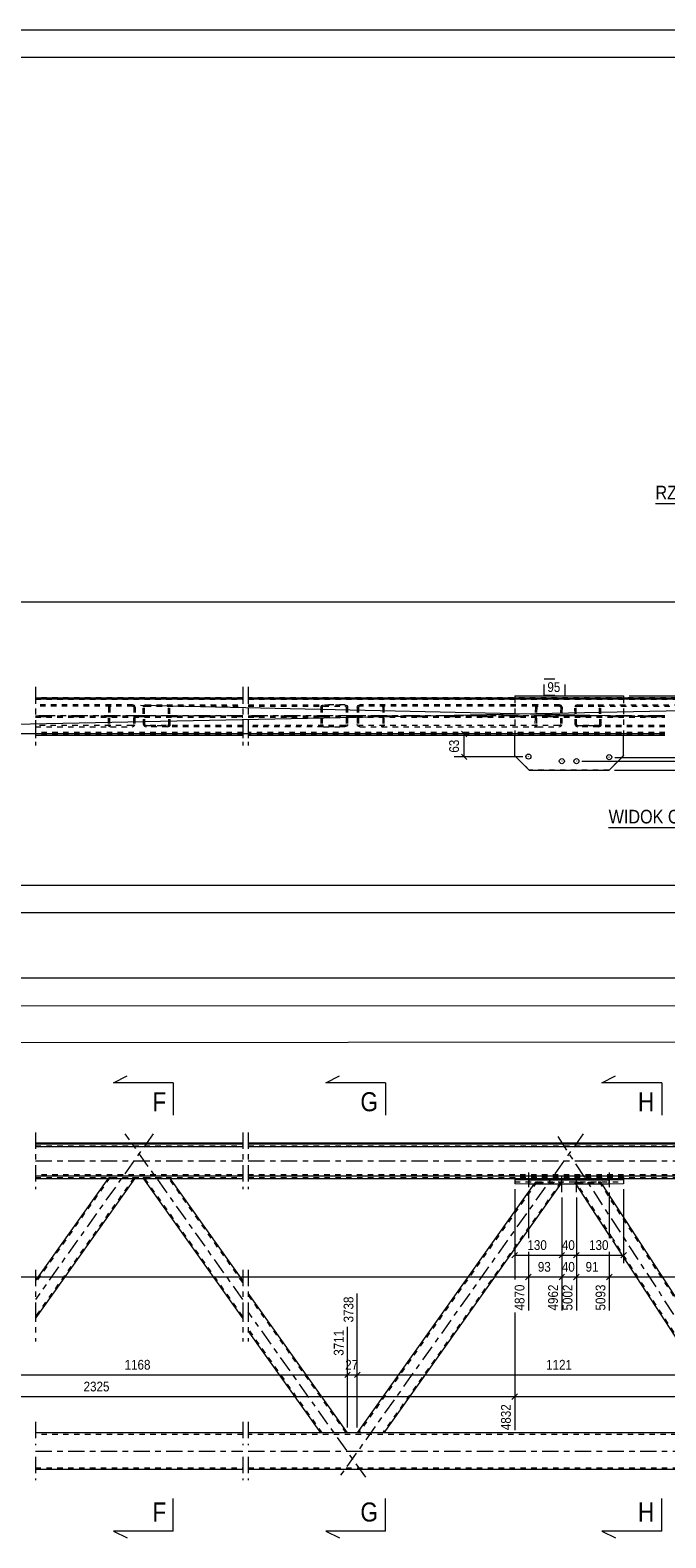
# Model space of a CAD drawing. Header units: millimetres. Extents: x 0 to 914, y 0 to 610.
# Tile 10 of 12: x 305 to 422, y 333 to 610. Entities that reach past the tile are written whole.
import ezdxf

# ---------------------------------------------------------------- set-up
doc = ezdxf.new("R2010")
doc.units = ezdxf.units.MM
for name, pattern in [('XKITLINE00', [0]), ('XKITLINE01', [4, 1, -1, 1, -1]), ('XKITLINE02', [4, 2, -2]), ('XKITLINE03', [6, 3, -1, 1, -1])]:
    doc.linetypes.add(name, pattern=pattern)
for name, color, linetype, lineweight in [('Arkusz rysunku', 3, 'Continuous', 0), ('Element', 2, 'Continuous', 0), ('Inny typ obiektu', 7, 'Continuous', 0), ('Przekrój', 7, 'Continuous', 0), ('Wymiar', 4, 'Continuous', 0), ('Znak elementu', 2, 'Continuous', 0), ('Śruba', 3, 'Continuous', 0)]:
    doc.layers.add(name, color=color, linetype=linetype, lineweight=lineweight)
doc.styles.add('ARIAL', font='ARIAL.TTF')

msp = doc.modelspace()

# ---------------------------------------------------------------- linework, layer by layer
at = {"layer": 'Arkusz rysunku', "linetype": 'XKITLINE00', "lineweight": 0}
for p, q in [((914, 610), (0, 610)), ((909, 605), (5, 605))]:
    msp.add_line(p, q, dxfattribs=at)
at = {"layer": 'Element', "linetype": 'XKITLINE03', "lineweight": 0}
for p, q in [((305.86, 489.28), (305.86, 485.01)), ((305.86, 489.18), (305.86, 478.51)), ((343.95, 489.28), (343.95, 485.01)), ((343.95, 489.18), (343.95, 478.51)), ((344.95, 489.28), (344.95, 485.01)), ((344.95, 489.18), (344.95, 478.51)), ((327.48, 483.95), (305.86, 483.95)), ((305.86, 483.94), (343.95, 483.94)), ((305.86, 483.85), (343.95, 483.85)), ((305.86, 482.88), (305.86, 478.61)), ((343.95, 483.95), (322.33, 483.95)), ((343.95, 482.88), (343.95, 478.61)), ((366.53, 483.95), (344.95, 483.95)), ((344.95, 483.94), (421.51, 483.94)), ((344.95, 483.85), (421.51, 483.85)), ((344.95, 482.88), (344.95, 478.61)), ((406.48, 483.95), (361.65, 483.95)), ((421.51, 483.95), (401.4, 483.95)), ((305.86, 407.38), (305.86, 396.97)), ((327.48, 407.13), (305.86, 376.68)), ((343.95, 376.68), (322.33, 407.13)), ((343.95, 407.38), (343.95, 396.97)), ((344.95, 407.38), (344.95, 396.97)), ((406.48, 407.13), (361.65, 343.99)), ((442.78, 343.76), (401.4, 407.36)), ((305.86, 402.17), (343.95, 402.17)), ((344.95, 402.17), (799.91, 402.17)), ((305.86, 382.14), (305.86, 375.49)), ((343.95, 382.13), (343.95, 375.49)), ((344.95, 382.13), (344.95, 375.49)), ((305.86, 375.57), (305.86, 368.92)), ((343.95, 375.57), (343.95, 368.92)), ((344.95, 375.57), (344.95, 368.92)), ((366.53, 343.99), (344.95, 374.38)), ((305.86, 354.15), (305.86, 349.88)), ((343.95, 354.15), (343.95, 349.88)), ((344.95, 354.15), (344.95, 349.88)), ((305.86, 348.81), (343.95, 348.81)), ((305.86, 347.75), (305.86, 343.48)), ((343.95, 347.75), (343.95, 343.48)), ((344.95, 348.81), (751.68, 348.81)), ((344.95, 347.75), (344.95, 343.48))]:
    msp.add_line(p, q, dxfattribs=at)
at = {"layer": 'Element', "linetype": 'XKITLINE01', "lineweight": 0}
for p, q in [((343.95, 487.28), (305.86, 487.28)), ((305.86, 487.01), (343.95, 487.01)), ((323.69, 485.95), (305.86, 485.95)), ((323.69, 485.75), (305.86, 485.75)), ((319.27, 485.55), (319.2, 482.35)), ((319.31, 485.7), (319.27, 485.55)), ((319.42, 485.83), (319.31, 485.7)), ((319.58, 485.92), (319.42, 485.83)), ((319.51, 485.55), (319.44, 482.35)), ((319.51, 485.55), (319.54, 485.62)), ((319.54, 485.62), (319.59, 485.69)), ((319.77, 485.95), (319.58, 485.92)), ((319.59, 485.69), (319.67, 485.73)), ((319.67, 485.73), (319.76, 485.75)), ((323.88, 485.92), (323.69, 485.95)), ((323.69, 485.75), (323.78, 485.73)), ((323.78, 485.73), (323.86, 485.69)), ((323.86, 485.69), (323.91, 485.62)), ((323.93, 485.55), (323.86, 482.35)), ((324.04, 485.83), (323.88, 485.92)), ((323.91, 485.62), (323.93, 485.55)), ((324.14, 485.7), (324.04, 485.83)), ((324.18, 485.55), (324.1, 482.35)), ((324.18, 485.55), (324.14, 485.7)), ((325.67, 485.7), (325.63, 485.55)), ((325.71, 482.35), (325.63, 485.55)), ((325.77, 485.83), (325.67, 485.7)), ((325.93, 485.92), (325.77, 485.83)), ((325.88, 485.55), (325.9, 485.62)), ((325.95, 482.35), (325.88, 485.55)), ((325.9, 485.62), (325.95, 485.69)), ((326.12, 485.95), (325.93, 485.92)), ((325.95, 485.69), (326.03, 485.73)), ((326.03, 485.73), (326.12, 485.75)), ((326.12, 485.95), (330.04, 485.95)), ((326.12, 485.75), (343.95, 485.75)), ((326.12, 485.75), (330.05, 485.75)), ((330.04, 485.95), (343.95, 485.95)), ((330.23, 485.92), (330.04, 485.95)), ((330.05, 485.75), (330.14, 485.73)), ((330.14, 485.73), (330.22, 485.69)), ((330.22, 485.69), (330.27, 485.62)), ((330.39, 485.83), (330.23, 485.92)), ((330.27, 485.62), (330.3, 485.55)), ((330.37, 482.35), (330.3, 485.55)), ((330.5, 485.7), (330.39, 485.83)), ((330.54, 485.55), (330.5, 485.7)), ((330.61, 482.35), (330.54, 485.55)), ((741.68, 487.28), (344.95, 487.28)), ((344.95, 487.01), (741.68, 487.01)), ((344.95, 485.95), (362.7, 485.95)), ((344.95, 485.75), (358.78, 485.75)), ((358.29, 485.55), (358.32, 485.7)), ((358.29, 485.55), (358.29, 482.35)), ((358.32, 485.7), (358.43, 485.83)), ((358.43, 485.83), (358.59, 485.92)), ((358.55, 485.62), (358.53, 485.55)), ((358.53, 485.55), (358.53, 482.35)), ((358.6, 485.69), (358.55, 485.62)), ((358.59, 485.92), (358.78, 485.95)), ((358.68, 485.73), (358.6, 485.69)), ((358.78, 485.75), (358.68, 485.73)), ((362.7, 485.95), (358.78, 485.95)), ((358.78, 485.75), (362.7, 485.75)), ((362.7, 485.95), (362.89, 485.92)), ((362.8, 485.73), (362.7, 485.75)), ((362.88, 485.69), (362.8, 485.73)), ((362.93, 485.62), (362.88, 485.69)), ((362.89, 485.92), (363.05, 485.83)), ((362.95, 485.55), (362.93, 485.62)), ((362.95, 485.55), (362.95, 482.35)), ((363.05, 485.83), (363.16, 485.7)), ((363.16, 485.7), (363.19, 485.55)), ((363.19, 485.55), (363.19, 482.35)), ((364.99, 485.55), (365.03, 485.7)), ((364.99, 485.55), (364.99, 482.35)), ((365.03, 485.7), (365.13, 485.83)), ((365.13, 485.83), (365.29, 485.92)), ((365.25, 485.62), (365.23, 485.55)), ((365.23, 485.55), (365.23, 482.35)), ((365.3, 485.69), (365.25, 485.62)), ((365.29, 485.92), (365.48, 485.95)), ((365.38, 485.73), (365.3, 485.69)), ((365.48, 485.75), (365.38, 485.73)), ((402.13, 485.95), (365.48, 485.95)), ((402.13, 485.75), (365.48, 485.75)), ((369.4, 485.95), (369.59, 485.92)), ((369.5, 485.73), (369.4, 485.75)), ((369.58, 485.69), (369.5, 485.73)), ((369.63, 485.62), (369.58, 485.69)), ((369.59, 485.92), (369.75, 485.83)), ((369.65, 485.55), (369.63, 485.62)), ((369.65, 485.55), (369.65, 482.35)), ((369.75, 485.83), (369.86, 485.7)), ((369.86, 485.7), (369.89, 485.55)), ((369.89, 485.55), (369.89, 482.35)), ((393.91, 487.28), (393.91, 480.42)), ((397.71, 485.55), (397.63, 482.35)), ((397.75, 485.7), (397.71, 485.55)), ((397.86, 485.83), (397.75, 485.7)), ((398.02, 485.92), (397.86, 485.83)), ((397.95, 485.55), (397.88, 482.35)), ((397.95, 485.55), (397.97, 485.62)), ((397.97, 485.62), (398.03, 485.69)), ((398.21, 485.95), (398.02, 485.92)), ((398.03, 485.69), (398.11, 485.73)), ((398.11, 485.73), (398.2, 485.75)), ((402.32, 485.92), (402.13, 485.95)), ((402.13, 485.75), (402.22, 485.73)), ((402.22, 485.73), (402.3, 485.69)), ((402.3, 485.69), (402.35, 485.62)), ((402.37, 485.55), (402.3, 482.35)), ((402.47, 485.83), (402.32, 485.92)), ((402.35, 485.62), (402.37, 485.55)), ((402.58, 485.7), (402.47, 485.83)), ((402.61, 485.55), (402.54, 482.35)), ((402.61, 485.55), (402.58, 485.7)), ((404.99, 485.7), (404.96, 485.55)), ((405.03, 482.35), (404.96, 485.55)), ((405.09, 485.83), (404.99, 485.7)), ((405.25, 485.92), (405.09, 485.83)), ((405.2, 485.55), (405.22, 485.62)), ((405.26, 482.35), (405.2, 485.55)), ((405.22, 485.62), (405.27, 485.69)), ((405.43, 485.95), (405.25, 485.92)), ((405.27, 485.69), (405.34, 485.73)), ((405.34, 485.73), (405.43, 485.75)), ((405.43, 485.95), (409.25, 485.95)), ((405.43, 485.75), (435.42, 485.75)), ((405.43, 485.75), (409.25, 485.75)), ((409.25, 485.95), (439.24, 485.95)), ((409.43, 485.92), (409.25, 485.95)), ((409.25, 485.75), (409.34, 485.73)), ((409.34, 485.73), (409.42, 485.69)), ((409.42, 485.69), (409.47, 485.62)), ((409.59, 485.83), (409.43, 485.92)), ((409.47, 485.62), (409.49, 485.55)), ((409.56, 482.35), (409.49, 485.55)), ((409.69, 485.7), (409.59, 485.83)), ((409.73, 485.55), (409.69, 485.7)), ((409.8, 482.35), (409.73, 485.55)), ((413.91, 487.28), (413.91, 480.42)), ((305.86, 483.96), (343.95, 483.96)), ((305.86, 483.74), (343.95, 483.74)), ((319.2, 482.35), (319.23, 482.19)), ((319.46, 482.27), (319.44, 482.35)), ((319.51, 482.21), (319.46, 482.27)), ((323.84, 482.27), (323.78, 482.21)), ((323.86, 482.35), (323.84, 482.27)), ((324.06, 482.19), (324.1, 482.35)), ((325.71, 482.35), (325.75, 482.19)), ((325.97, 482.27), (325.95, 482.35)), ((326.03, 482.21), (325.97, 482.27)), ((330.35, 482.27), (330.3, 482.21)), ((330.37, 482.35), (330.35, 482.27)), ((330.58, 482.19), (330.61, 482.35)), ((344.95, 483.96), (421.51, 483.96)), ((344.95, 483.74), (421.51, 483.74)), ((358.32, 482.19), (358.29, 482.35)), ((358.53, 482.35), (358.55, 482.27)), ((358.55, 482.27), (358.6, 482.21)), ((362.88, 482.21), (362.93, 482.27)), ((362.93, 482.27), (362.95, 482.35)), ((363.19, 482.35), (363.16, 482.19)), ((365.03, 482.19), (364.99, 482.35)), ((365.23, 482.35), (365.25, 482.27)), ((365.25, 482.27), (365.3, 482.21)), ((369.58, 482.21), (369.63, 482.27)), ((369.63, 482.27), (369.65, 482.35)), ((369.89, 482.35), (369.86, 482.19)), ((397.63, 482.35), (397.67, 482.19)), ((397.9, 482.27), (397.88, 482.35)), ((397.95, 482.21), (397.9, 482.27)), ((402.28, 482.27), (402.22, 482.21)), ((402.3, 482.35), (402.28, 482.27)), ((402.5, 482.19), (402.54, 482.35)), ((405.03, 482.35), (405.07, 482.19)), ((405.28, 482.27), (405.26, 482.35)), ((405.34, 482.21), (405.28, 482.27)), ((409.54, 482.27), (409.49, 482.21)), ((409.56, 482.35), (409.54, 482.27)), ((409.77, 482.19), (409.8, 482.35)), ((323.61, 482.15), (305.86, 482.15)), ((305.86, 481.95), (319.68, 481.95)), ((343.95, 480.88), (305.86, 480.88)), ((343.95, 480.62), (305.86, 480.62)), ((343.95, 480.61), (305.86, 480.61)), ((343.95, 480.6), (305.86, 480.6)), ((305.86, 480.43), (343.95, 480.43)), ((319.23, 482.19), (319.34, 482.07)), ((319.34, 482.07), (319.49, 481.98)), ((319.49, 481.98), (319.68, 481.95)), ((319.59, 482.16), (319.51, 482.21)), ((319.68, 482.15), (319.59, 482.16)), ((319.68, 481.95), (323.6, 481.95)), ((323.6, 481.95), (323.79, 481.98)), ((323.7, 482.16), (323.61, 482.15)), ((323.78, 482.21), (323.7, 482.16)), ((323.79, 481.98), (323.95, 482.07)), ((323.95, 482.07), (324.06, 482.19)), ((325.75, 482.19), (325.86, 482.06)), ((325.86, 482.06), (326.02, 481.98)), ((326.02, 481.98), (326.21, 481.95)), ((326.11, 482.16), (326.03, 482.21)), ((326.2, 482.15), (326.11, 482.16)), ((343.95, 482.15), (326.2, 482.15)), ((326.2, 482.15), (330.13, 482.15)), ((330.13, 481.95), (326.21, 481.95)), ((330.22, 482.16), (330.13, 482.15)), ((330.13, 481.95), (330.32, 481.98)), ((343.95, 481.95), (330.13, 481.95)), ((330.3, 482.21), (330.22, 482.16)), ((330.32, 481.98), (330.47, 482.06)), ((330.47, 482.06), (330.58, 482.19)), ((358.78, 482.15), (344.95, 482.15)), ((362.7, 481.95), (344.95, 481.95)), ((421.51, 480.88), (344.95, 480.88)), ((421.51, 480.62), (344.95, 480.62)), ((421.51, 480.61), (344.95, 480.61)), ((421.51, 480.6), (344.95, 480.6)), ((344.95, 480.43), (421.51, 480.43)), ((358.43, 482.07), (358.32, 482.19)), ((358.59, 481.98), (358.43, 482.07)), ((358.78, 481.95), (358.59, 481.98)), ((358.6, 482.21), (358.68, 482.16)), ((358.68, 482.16), (358.78, 482.15)), ((362.7, 482.15), (358.78, 482.15)), ((358.78, 481.95), (362.7, 481.95)), ((362.7, 482.15), (362.8, 482.16)), ((362.89, 481.98), (362.7, 481.95)), ((362.8, 482.16), (362.88, 482.21)), ((363.05, 482.07), (362.89, 481.98)), ((363.16, 482.19), (363.05, 482.07)), ((365.13, 482.07), (365.03, 482.19)), ((365.29, 481.98), (365.13, 482.07)), ((365.48, 481.95), (365.29, 481.98)), ((365.3, 482.21), (365.38, 482.16)), ((365.38, 482.16), (365.48, 482.15)), ((402.05, 482.15), (365.48, 482.15)), ((365.48, 481.95), (398.12, 481.95)), ((369.4, 482.15), (369.5, 482.16)), ((369.59, 481.98), (369.4, 481.95)), ((369.5, 482.16), (369.58, 482.21)), ((369.75, 482.07), (369.59, 481.98)), ((369.86, 482.19), (369.75, 482.07)), ((397.67, 482.19), (397.77, 482.07)), ((397.77, 482.07), (397.93, 481.98)), ((397.93, 481.98), (398.12, 481.95)), ((398.03, 482.16), (397.95, 482.21)), ((398.12, 482.15), (398.03, 482.16)), ((398.12, 481.95), (402.04, 481.95)), ((402.04, 481.95), (402.23, 481.98)), ((402.14, 482.16), (402.05, 482.15)), ((402.22, 482.21), (402.14, 482.16)), ((402.23, 481.98), (402.39, 482.07)), ((402.39, 482.07), (402.5, 482.19)), ((405.07, 482.19), (405.17, 482.06)), ((405.17, 482.06), (405.33, 481.98)), ((405.33, 481.98), (405.51, 481.95)), ((405.42, 482.16), (405.34, 482.21)), ((405.51, 482.15), (405.42, 482.16)), ((421.51, 482.15), (405.51, 482.15)), ((405.51, 482.15), (409.33, 482.15)), ((409.33, 481.95), (405.51, 481.95)), ((409.42, 482.16), (409.33, 482.15)), ((409.33, 481.95), (409.51, 481.98)), ((421.51, 481.95), (409.33, 481.95)), ((409.49, 482.21), (409.42, 482.16)), ((409.51, 481.98), (409.66, 482.06)), ((409.66, 482.06), (409.77, 482.19)), ((396.57, 473.98), (393.91, 476.64)), ((411.24, 473.98), (396.57, 473.98)), ((396.57, 473.98), (396.57, 473.95)), ((413.91, 476.64), (411.24, 473.98)), ((411.24, 473.98), (411.24, 473.95)), ((413.91, 476.64), (413.91, 476.62)), ((305.86, 404.94), (343.95, 404.94)), ((305.86, 404.81), (343.95, 404.81)), ((344.95, 404.94), (789.91, 404.94)), ((344.95, 404.81), (789.91, 404.81)), ((343.95, 399.61), (305.86, 399.61)), ((343.95, 399.54), (305.86, 399.54)), ((789.91, 399.61), (344.95, 399.61)), ((789.91, 399.54), (344.95, 399.54)), ((305.86, 399.08), (343.95, 399.08)), ((319.51, 399.03), (305.86, 379.79)), ((323.93, 399.03), (305.86, 373.57)), ((319.2, 398.92), (319.16, 398.87)), ((319.2, 398.92), (319.27, 399.03)), ((319.2, 398.92), (319.23, 398.92)), ((319.23, 398.92), (319.34, 398.92)), ((319.31, 399.03), (319.27, 399.03)), ((319.42, 399.03), (319.31, 399.03)), ((319.34, 398.92), (319.49, 398.91)), ((319.58, 399.04), (319.42, 399.03)), ((319.46, 398.92), (319.44, 398.92)), ((319.51, 398.92), (319.46, 398.92)), ((319.49, 398.91), (319.68, 398.91)), ((319.51, 399.03), (319.54, 399.03)), ((319.59, 398.92), (319.51, 398.92)), ((319.54, 399.03), (319.59, 399.03)), ((319.77, 399.04), (319.58, 399.04)), ((319.59, 399.03), (319.67, 399.03)), ((319.68, 398.92), (319.59, 398.92)), ((319.67, 399.03), (319.76, 399.03)), ((319.68, 398.92), (323.61, 398.92)), ((319.68, 398.91), (323.6, 398.91)), ((319.76, 399.03), (323.69, 399.03)), ((319.77, 399.04), (323.69, 399.04)), ((323.6, 398.91), (323.79, 398.91)), ((323.7, 398.92), (323.61, 398.92)), ((323.88, 399.04), (323.69, 399.04)), ((323.69, 399.03), (323.78, 399.03)), ((323.78, 398.92), (323.7, 398.92)), ((323.78, 399.03), (323.86, 399.03)), ((323.84, 398.92), (323.78, 398.92)), ((323.79, 398.91), (323.95, 398.92)), ((323.86, 398.92), (323.84, 398.92)), ((323.86, 399.03), (323.91, 399.03)), ((324.04, 399.03), (323.88, 399.04)), ((323.91, 399.03), (323.93, 399.03)), ((323.95, 398.92), (324.06, 398.92)), ((324.14, 399.03), (324.04, 399.03)), ((324.06, 398.92), (324.1, 398.92)), ((324.1, 398.92), (324.07, 398.87)), ((324.1, 398.92), (324.18, 399.03)), ((324.18, 399.03), (324.14, 399.03)), ((325.71, 398.92), (325.63, 399.03)), ((325.67, 399.03), (325.63, 399.03)), ((325.77, 399.03), (325.67, 399.03)), ((325.74, 398.87), (325.71, 398.92)), ((325.71, 398.92), (325.75, 398.92)), ((325.75, 398.92), (325.86, 398.92)), ((325.93, 399.04), (325.77, 399.03)), ((325.86, 398.92), (326.02, 398.91)), ((343.95, 373.57), (325.88, 399.03)), ((325.88, 399.03), (325.95, 398.92)), ((325.88, 399.03), (325.9, 399.03)), ((325.9, 399.03), (325.95, 399.03)), ((326.12, 399.04), (325.93, 399.04)), ((325.95, 399.03), (326.03, 399.03)), ((325.97, 398.92), (325.95, 398.92)), ((326.03, 398.92), (325.97, 398.92)), ((326.02, 398.91), (326.21, 398.91)), ((326.03, 399.03), (326.12, 399.03)), ((326.11, 398.92), (326.03, 398.92)), ((326.2, 398.92), (326.11, 398.92)), ((326.12, 399.04), (330.04, 399.04)), ((326.12, 399.03), (330.05, 399.03)), ((326.2, 398.92), (330.13, 398.92)), ((326.21, 398.91), (330.13, 398.91)), ((330.23, 399.04), (330.04, 399.04)), ((330.05, 399.03), (330.14, 399.03)), ((330.22, 398.92), (330.13, 398.92)), ((330.13, 398.91), (330.32, 398.91)), ((330.14, 399.03), (330.22, 399.03)), ((330.22, 399.03), (330.27, 399.03)), ((330.3, 398.92), (330.22, 398.92)), ((330.39, 399.03), (330.23, 399.04)), ((330.27, 399.03), (330.3, 399.03)), ((343.95, 379.79), (330.3, 399.03)), ((330.3, 399.03), (330.37, 398.92)), ((330.35, 398.92), (330.3, 398.92)), ((330.32, 398.91), (330.47, 398.92)), ((330.37, 398.92), (330.35, 398.92)), ((330.5, 399.03), (330.39, 399.03)), ((330.47, 398.92), (330.58, 398.92)), ((330.54, 399.03), (330.5, 399.03)), ((330.61, 398.92), (330.54, 399.03)), ((330.58, 398.92), (330.61, 398.92)), ((330.65, 398.87), (330.61, 398.92)), ((344.95, 399.08), (789.91, 399.08)), ((397.95, 398.23), (365.23, 352.15)), ((402.37, 398.23), (369.65, 352.15)), ((393.91, 399.09), (393.91, 398.87)), ((413.91, 399.09), (393.91, 399.09)), ((393.91, 398.29), (413.91, 398.29)), ((397.71, 398.23), (397.45, 397.86)), ((397.63, 398.12), (397.67, 398.12)), ((397.67, 398.12), (397.77, 398.12)), ((397.75, 398.23), (397.71, 398.23)), ((397.86, 398.23), (397.75, 398.23)), ((397.77, 398.12), (397.93, 398.11)), ((398.02, 398.24), (397.86, 398.23)), ((397.9, 398.12), (397.88, 398.12)), ((397.95, 398.12), (397.9, 398.12)), ((397.93, 398.11), (398.12, 398.11)), ((397.95, 398.23), (397.97, 398.23)), ((398.03, 398.12), (397.95, 398.12)), ((397.97, 398.23), (398.03, 398.23)), ((398.21, 398.24), (398.02, 398.24)), ((398.03, 398.23), (398.11, 398.23)), ((398.12, 398.12), (398.03, 398.12)), ((398.11, 398.23), (398.2, 398.23)), ((398.12, 398.12), (402.05, 398.12)), ((398.12, 398.11), (402.04, 398.11)), ((398.2, 398.23), (402.13, 398.23)), ((398.21, 398.24), (402.13, 398.24)), ((402.04, 398.11), (402.23, 398.11)), ((402.14, 398.12), (402.05, 398.12)), ((402.32, 398.24), (402.13, 398.24)), ((402.13, 398.23), (402.22, 398.23)), ((402.22, 398.12), (402.14, 398.12)), ((402.22, 398.23), (402.3, 398.23)), ((402.28, 398.12), (402.22, 398.12)), ((402.23, 398.11), (402.39, 398.12)), ((402.3, 398.12), (402.28, 398.12)), ((402.3, 398.23), (402.35, 398.23)), ((402.47, 398.23), (402.32, 398.24)), ((402.61, 398.23), (402.35, 397.86)), ((402.35, 398.23), (402.37, 398.23)), ((402.39, 398.12), (402.5, 398.12)), ((402.58, 398.23), (402.47, 398.23)), ((402.5, 398.12), (402.54, 398.12)), ((402.61, 398.23), (402.58, 398.23)), ((405.03, 398.12), (404.96, 398.23)), ((404.99, 398.23), (404.96, 398.23)), ((405.09, 398.23), (404.99, 398.23)), ((405.2, 397.86), (405.03, 398.12)), ((405.03, 398.12), (405.07, 398.12)), ((405.07, 398.12), (405.17, 398.12)), ((405.25, 398.24), (405.09, 398.23)), ((405.17, 398.12), (405.33, 398.11)), ((411.9, 387.93), (405.2, 398.23)), ((405.2, 398.23), (405.26, 398.12)), ((405.2, 398.23), (405.22, 398.23)), ((405.22, 398.23), (405.27, 398.23)), ((405.43, 398.24), (405.25, 398.24)), ((405.28, 398.12), (405.26, 398.12)), ((405.27, 398.23), (405.34, 398.23)), ((405.34, 398.12), (405.28, 398.12)), ((405.33, 398.11), (405.51, 398.11)), ((405.34, 398.23), (405.43, 398.23)), ((405.42, 398.12), (405.34, 398.12)), ((405.51, 398.12), (405.42, 398.12)), ((405.43, 398.24), (409.25, 398.24)), ((405.43, 398.23), (409.25, 398.23)), ((405.51, 398.12), (409.33, 398.12)), ((405.51, 398.11), (409.33, 398.11)), ((409.43, 398.24), (409.25, 398.24)), ((409.25, 398.23), (409.34, 398.23)), ((409.42, 398.12), (409.33, 398.12)), ((409.33, 398.11), (409.51, 398.11)), ((409.34, 398.23), (409.42, 398.23)), ((409.42, 398.23), (409.47, 398.23)), ((409.49, 398.12), (409.42, 398.12)), ((409.59, 398.23), (409.43, 398.24)), ((409.47, 398.23), (409.49, 398.23)), ((439.48, 352.15), (409.49, 398.23)), ((409.49, 398.23), (409.56, 398.12)), ((409.54, 398.12), (409.49, 398.12)), ((409.51, 398.11), (409.66, 398.12)), ((409.56, 398.12), (409.54, 398.12)), ((409.69, 398.23), (409.59, 398.23)), ((409.66, 398.12), (409.77, 398.12)), ((409.73, 398.23), (409.69, 398.23)), ((409.8, 398.12), (409.73, 398.23)), ((409.77, 398.12), (409.8, 398.12)), ((409.97, 397.86), (409.8, 398.12)), ((413.91, 399.09), (413.91, 398.75)), ((435.18, 352.15), (411.94, 387.87)), ((362.95, 352.15), (344.95, 377.49)), ((358.53, 352.15), (344.95, 371.27)), ((363.19, 352.15), (358.29, 352.15)), ((369.89, 352.15), (364.99, 352.15)), ((343.95, 351.88), (305.86, 351.88)), ((741.68, 351.88), (344.95, 351.88)), ((305.86, 345.75), (343.95, 345.75)), ((344.95, 345.75), (741.68, 345.75))]:
    msp.add_line(p, q, dxfattribs=at)
at = {"layer": 'Element', "linetype": 'XKITLINE00', "lineweight": 0}
for p, q in [((305.86, 487.28), (343.95, 487.28)), ((305.86, 487.26), (343.95, 487.26)), ((305.86, 487.1), (343.95, 487.1)), ((305.86, 487.08), (343.95, 487.08)), ((344.95, 487.28), (789.91, 487.28)), ((344.95, 487.26), (789.91, 487.26)), ((344.95, 487.1), (789.91, 487.1)), ((344.95, 487.08), (789.91, 487.08)), ((393.91, 487.61), (393.91, 487.64)), ((393.91, 487.64), (413.91, 487.64)), ((393.91, 487.61), (413.91, 487.61)), ((393.91, 487.61), (393.91, 487.28)), ((413.91, 487.61), (413.91, 487.64)), ((413.91, 487.61), (413.91, 487.28)), ((305.86, 480.42), (343.95, 480.42)), ((344.95, 480.42), (421.51, 480.42)), ((393.91, 476.62), (393.91, 480.42)), ((413.91, 476.62), (413.91, 480.42)), ((396.57, 473.95), (393.91, 476.62)), ((396.57, 473.95), (411.24, 473.95)), ((411.24, 473.95), (413.91, 476.62)), ((305.86, 405.48), (343.95, 405.48)), ((305.86, 405.27), (343.95, 405.27)), ((343.95, 404.73), (305.86, 404.73)), ((344.95, 405.48), (789.91, 405.48)), ((344.95, 405.27), (789.91, 405.27)), ((789.91, 404.73), (344.95, 404.73)), ((305.86, 399.4), (343.95, 399.4)), ((344.95, 399.4), (789.91, 399.4)), ((324.07, 398.87), (305.86, 373.23)), ((319.16, 398.87), (305.86, 380.13)), ((343.95, 398.87), (305.86, 398.87)), ((343.95, 373.22), (325.74, 398.87)), ((343.95, 380.13), (330.65, 398.87)), ((780.71, 398.87), (344.95, 398.87)), ((397.45, 397.86), (364.99, 352.15)), ((402.35, 397.86), (369.89, 352.15)), ((393.91, 398.87), (393.91, 397.95)), ((393.91, 398.75), (396.57, 398.66)), ((396.57, 397.86), (393.91, 397.95)), ((396.57, 397.86), (396.57, 398.66)), ((396.57, 398.66), (411.24, 398.66)), ((411.24, 397.86), (396.57, 397.86)), ((411.66, 387.93), (405.2, 397.86)), ((439.72, 352.15), (409.97, 397.86)), ((411.24, 398.66), (413.91, 398.75)), ((411.24, 397.86), (411.24, 398.66)), ((413.91, 397.95), (411.24, 397.86)), ((413.91, 398.87), (413.91, 397.95)), ((434.94, 352.15), (411.94, 387.5)), ((363.19, 352.15), (344.95, 377.83)), ((358.29, 352.15), (344.95, 370.92)), ((343.95, 352.15), (305.86, 352.15)), ((731.43, 352.15), (344.95, 352.15)), ((305.86, 345.48), (343.95, 345.48)), ((344.95, 345.48), (741.68, 345.48))]:
    msp.add_line(p, q, dxfattribs=at)
at = {"layer": 'Inny typ obiektu', "linetype": 'XKITLINE00', "lineweight": 0}
for p, q in [((419.77, 523), (442.36, 523)), ((411.17, 463.43), (440.25, 463.43))]:
    msp.add_line(p, q, dxfattribs=at)
at = {"layer": 'Przekrój', "linetype": 'XKITLINE00', "lineweight": 0}
for p, q in [((320.18, 416.52), (322.68, 417.77)), ((325.18, 416.52), (320.18, 416.52)), ((331.18, 416.52), (325.18, 416.52)), ((331.18, 416.52), (331.18, 410.52)), ((359.19, 416.52), (361.69, 417.77)), ((364.19, 416.52), (359.19, 416.52)), ((370.19, 416.52), (364.19, 416.52)), ((370.19, 416.52), (370.19, 410.52)), ((409.91, 416.52), (412.41, 417.77)), ((414.91, 416.52), (409.91, 416.52)), ((420.91, 416.52), (414.91, 416.52)), ((420.91, 416.52), (420.91, 410.52)), ((331.18, 334.1), (331.18, 340.1)), ((370.19, 334.1), (370.19, 340.1)), ((420.91, 334.1), (420.91, 340.1)), ((320.18, 334.1), (322.68, 332.85)), ((325.18, 334.1), (320.18, 334.1)), ((331.18, 334.1), (325.18, 334.1)), ((359.19, 334.1), (361.69, 332.85)), ((364.19, 334.1), (359.19, 334.1)), ((370.19, 334.1), (364.19, 334.1)), ((409.91, 334.1), (412.41, 332.85)), ((414.91, 334.1), (409.91, 334.1)), ((420.91, 334.1), (414.91, 334.1))]:
    msp.add_line(p, q, dxfattribs=at)
at = {"layer": 'Wymiar', "linetype": 'XKITLINE00', "lineweight": 0}
for p, q in [((75.57, 504.94), (780.71, 504.94)), ((476.42, 485.93), (162.03, 479.51)), ((325.18, 485.93), (421.51, 483.78)), ((414.91, 487.61), (426.07, 487.61)), ((421.51, 480.62), (160.77, 480.62)), ((421.51, 480.62), (382.77, 480.62)), ((384.12, 481.13), (385.14, 480.11)), ((384.63, 476.43), (384.63, 480.62)), ((384.12, 476.94), (385.14, 475.92)), ((395.42, 476.43), (382.77, 476.43)), ((406.24, 475.6), (806.07, 475.6)), ((406.24, 475.6), (426.07, 475.6)), ((406.24, 475.6), (426.07, 475.6)), ((412.24, 473.95), (426.07, 473.95)), ((412.29, 476.32), (805.51, 476.32)), ((412.29, 476.32), (805.51, 476.32)), ((75.04, 452.81), (789.91, 452.81)), ((119.63, 447.81), (741.68, 447.81)), ((75.57, 435.81), (780.71, 435.81)), ((75.59, 430.84), (441.14, 430.61)), ((284.78, 423.92), (789.89, 424.24)), ((393.91, 396.95), (393.91, 380.35)), ((393.91, 396.95), (393.91, 380.35)), ((393.91, 396.95), (393.91, 383.37)), ((396.42, 396.34), (396.42, 387.93)), ((396.42, 396.34), (396.42, 387.93)), ((411.29, 396.34), (411.29, 387.93)), ((411.29, 396.34), (411.29, 387.93)), ((413.91, 396.95), (413.91, 383.37)), ((402.57, 395.41), (402.57, 387.93)), ((402.57, 395.41), (402.57, 387.93)), ((402.57, 395.41), (402.57, 387.93)), ((402.57, 395.41), (402.57, 383.93)), ((405.24, 395.41), (405.24, 387.93)), ((405.24, 395.41), (405.24, 387.93)), ((405.24, 395.41), (405.24, 383.93)), ((405.24, 395.41), (405.24, 387.93)), ((394.42, 385.32), (393.4, 384.3)), ((396.42, 385.41), (396.42, 374.65)), ((396.42, 385.41), (396.42, 374.65)), ((403.08, 385.32), (402.07, 384.3)), ((403.08, 385.32), (402.07, 384.3)), ((402.57, 385.41), (402.57, 383.93)), ((402.57, 385.41), (402.57, 374.65)), ((402.57, 385.41), (402.57, 383.93)), ((405.75, 385.32), (404.73, 384.3)), ((405.75, 385.32), (404.73, 384.3)), ((405.24, 385.41), (405.24, 374.65)), ((405.24, 385.41), (405.24, 383.93)), ((405.24, 385.41), (405.24, 383.93)), ((411.29, 385.41), (411.29, 374.65)), ((411.29, 385.41), (411.29, 374.65)), ((414.42, 385.32), (413.4, 384.3)), ((393.91, 384.81), (402.57, 384.81)), ((402.57, 384.81), (405.24, 384.81)), ((405.24, 384.81), (413.91, 384.81)), ((75.57, 380.81), (396.42, 380.81)), ((396.92, 381.32), (395.91, 380.3)), ((396.92, 381.32), (395.96, 380.35)), ((396.42, 380.81), (402.57, 380.81)), ((403.08, 381.32), (402.07, 380.3)), ((403.08, 381.32), (402.11, 380.35)), ((402.57, 381.41), (402.57, 380.35)), ((402.57, 380.81), (405.24, 380.81)), ((405.75, 381.32), (404.73, 380.3)), ((405.75, 381.32), (404.78, 380.35)), ((405.24, 381.41), (405.24, 374.65)), ((405.24, 380.81), (411.29, 380.81)), ((411.8, 381.32), (410.78, 380.3)), ((411.8, 381.32), (410.83, 380.35)), ((411.29, 380.81), (763.71, 380.81)), ((364.99, 353.15), (364.99, 377.79)), ((364.99, 365.93), (364.99, 377.79)), ((393.91, 374.29), (393.91, 352.65)), ((393.91, 374.29), (393.91, 352.65)), ((363.19, 365.93), (363.19, 371.67)), ((363.19, 353.15), (363.19, 371.67)), ((363.7, 363.32), (362.68, 362.3)), ((363.7, 363.32), (362.68, 362.3)), ((363.19, 353.15), (363.19, 363.41)), ((365.5, 363.32), (364.48, 362.3)), ((365.5, 363.32), (364.48, 362.3)), ((364.99, 353.15), (364.99, 363.41)), ((286.62, 362.81), (363.19, 362.81)), ((363.19, 362.81), (364.99, 362.81)), ((364.99, 362.81), (439.72, 362.81)), ((240.82, 358.81), (393.91, 358.81)), ((394.42, 359.32), (393.4, 358.3)), ((394.42, 359.32), (393.45, 358.35)), ((393.91, 358.81), (760.81, 358.81))]:
    msp.add_line(p, q, dxfattribs=at)
at = {"layer": 'Znak elementu', "linetype": 'XKITLINE02', "lineweight": 0}
for p, q in [((399.31, 490.74), (403.18, 490.74)), ((399.31, 487.74), (399.31, 490.74)), ((403.18, 487.74), (403.18, 490.74)), ((399.31, 487.74), (403.18, 487.74))]:
    msp.add_line(p, q, dxfattribs=at)
at = {"layer": 'Śruba', "linetype": 'XKITLINE00', "lineweight": 0}
for p, q in [((396.42, 476.43), (396.42, 476.51)), ((402.57, 475.69), (402.57, 475.6)), ((405.24, 475.69), (405.24, 475.6)), ((411.29, 476.32), (411.29, 476.4)), ((396.42, 400.01), (396.42, 397.34)), ((402.57, 396.41), (402.57, 399.41)), ((405.24, 396.41), (405.24, 399.41)), ((411.29, 400), (411.29, 397.34))]:
    msp.add_line(p, q, dxfattribs=at)
for centre in [(396.42, 476.47), (411.29, 476.36), (402.57, 475.62), (405.24, 475.62)]:
    msp.add_circle(centre, 0.467, dxfattribs=at)

# ---------------------------------------------------------------- texts
at = {"layer": 'Inny typ obiektu', "style": 'ARIAL', "width": 0.85}
for s, p in [('RZUT Z GÓRY', (419.77, 523.75)), ('WIDOK CZOŁOWY', (411.17, 464.18))]:
    msp.add_text(s, height=2.5, dxfattribs=at).set_placement(p)
at = {"layer": 'Przekrój', "style": 'ARIAL', "width": 0.85}
for s, p in [('F', (327.33, 411.27)), ('G', (365.56, 411.27)), ('H', (416.54, 411.27)), ('F', (327.33, 335.85)), ('G', (365.56, 335.85)), ('H', (416.54, 335.85))]:
    msp.add_text(s, height=3.5, dxfattribs=at).set_placement(p)
at = {"layer": 'Wymiar', "style": 'ARIAL', "width": 0.85}
for s, p in [('63', (383.67, 477.19)), ('3738', (364.27, 372.45)), ('4870', (395.7, 374.65)), ('4962', (401.85, 374.65)), ('5002', (404.52, 374.65)), ('5093', (410.57, 374.65)), ('3711', (362.47, 366.33)), ('4832', (393.19, 352.65))]:
    msp.add_text(s, height=1.8, rotation=90.0002, dxfattribs=at).set_placement(p)
for s, p in [('130', (396.24, 385.77)), ('40', (402.57, 385.77)), ('130', (407.57, 385.77)), ('93', (398.16, 381.77)), ('40', (402.57, 381.77)), ('91', (406.93, 381.77)), ('1168', (322.23, 363.77)), ('27', (362.76, 363.77)), ('1121', (399.68, 363.77)), ('2325', (314.69, 359.77))]:
    msp.add_text(s, height=1.8, dxfattribs=at).set_placement(p)
at = {"layer": 'Znak elementu', "style": 'ARIAL', "width": 0.85}
msp.add_text('95', height=1.8, dxfattribs=at).set_placement((399.91, 488.34))

doc.saveas('drawing.dxf')
